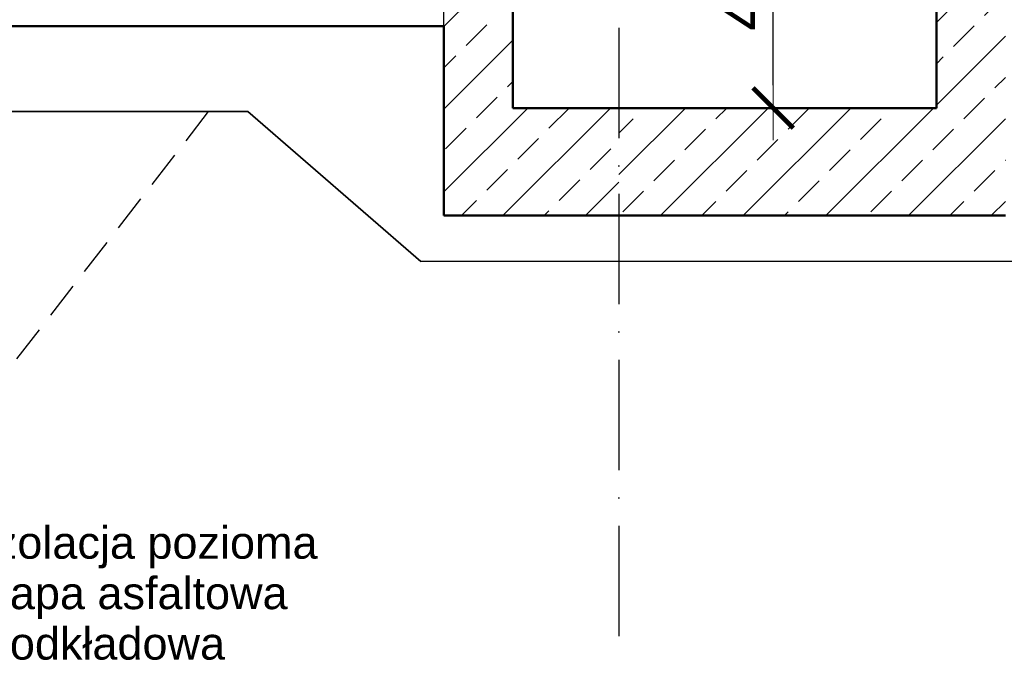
# Model space of a CAD drawing. Extents: x 5703 to 11842, y -4896 to -230.
# Tile 14 of 28: x 8545 to 8759, y -4790 to -4649. Entities that reach past the tile are written whole.
import ezdxf

# ---------------------------------------------------------------- set-up
doc = ezdxf.new("R2010")
doc.units = 0
doc.header["$LTSCALE"] = 2
doc.linetypes.add('ACAD_ISO10W100', pattern=[18, 12, -3, 0, -3])
doc.linetypes.add('JIS_02_2.0', pattern=[3, 2, -1])
for name, color, linetype in [('2D- Siatka Modularna', 81, 'ACAD_ISO10W100'), ('_opis', 7, 'Continuous'), ('Budowlane - Opisy', 7, 'Continuous'), ('Budowlane - Wylewka betonowa', 7, 'Continuous'), ('Konstrukcja - Sciany Studni', 7, 'Continuous'), ('wypelnienia kryjace', 250, 'Continuous')]:
    doc.layers.add(name, color=color, linetype=linetype)
for name, color, linetype, lineweight in [('a___przekrojowa___0.5', 7, 'Continuous', 50), ('a___widokowa_0.25', 7, 'Continuous', 25), ('a___wymiary', 7, 'Continuous', 18)]:
    doc.layers.add(name, color=color, linetype=linetype, lineweight=lineweight)
doc.styles.add('GENERATED_STYLE_2', font='ARIAL.TTF')
doc.styles.get("Standard").update_dxf_attribs({"font": 'arial.ttf'})
doc.dimstyles.new('1_50', dxfattribs={"dimtxt": 10, "dimasz": 5, "dimexe": 1.25, "dimexo": 0.625, "dimgap": 1.5, "dimtad": 1, "dimdec": 3, "dimrnd": 0.5, "dimdsep": 46, "dimtxsty": 'Standard', "dimblk": 'znacznik', "dimcen": 1.5, "dimse1": 1, "dimse2": 1, "dimclrd": 256, "dimclrt": 256, "dimazin": 0, "dimtfac": 1, "dimtdec": 3, "dimtmove": 0, "dimatfit": 3, "dimldrblk": 'znacznik', "dimfxl": 1, "dimarcsym": 0})
doc.dimstyles.new('GENERATED_STYLE__61', dxfattribs={"dimtxt": 0.18, "dimasz": 4.56, "dimexe": 0.18, "dimexo": 0.0625, "dimgap": 0.09, "dimtad": 0, "dimtih": 1, "dimtoh": 1, "dimdec": 4, "dimzin": 0, "dimdsep": 46, "dimtxsty": 'Standard', "dimcen": 0.09, "dimadec": 0, "dimazin": 0, "dimtfac": 1, "dimtdec": 4, "dimtmove": 0, "dimatfit": 3, "dimldrblk": 'ARROWHEAD_3', "dimfxl": 1, "dimtolj": 1, "dimtzin": 0, "dimarcsym": 0})

# ---------------------------------------------------------------- blocks, each defined once
blk = doc.blocks.new('ARROWHEAD_3')
at = {"linetype": 'Continuous'}
blk.add_line((0, 0), (-1, 0), dxfattribs=at)
at = {"linetype": 'Continuous', "flags": 128}
blk.add_lwpolyline([(-1, 0.2679), (0, 0), (-1, -0.2679)], dxfattribs=at)
blk = doc.blocks.new('znacznik')
at = {"layer": 'a___wymiary'}
for p, q in [((0, 1.394), (0, -1.394)), ((1.394, 0), (-1.394, 0))]:
    blk.add_line(p, q, dxfattribs=at)
at = {"layer": 'a___wymiary', "const_width": 0.2}
blk.add_lwpolyline([(0.876, 0.876), (-0.876, -0.876)], dxfattribs=at)
blk = doc.blocks.new('*D5359')
at = {"layer": 'a___wymiary', "lineweight": -2}
blk.add_line((8709.11, -4663.22), (8709.11, -4624.11), dxfattribs=at)
at = {"layer": 'Defpoints', "color": 0}
for p in [(8709.11, -4619.11), (8713.03, -4619.11), (8713.03, -4668.22)]:
    blk.add_point(p, dxfattribs=at)
at = {"layer": 'a___wymiary', "lineweight": -2, "xscale": 5, "yscale": 5, "zscale": 5}
for p, rotation in [((8709.11, -4619.11), 90), ((8709.11, -4668.22), 270)]:
    blk.add_blockref('znacznik', p, dxfattribs=dict(at, rotation=rotation))
at = {"layer": 'a___wymiary', "insert": (8702.51, -4643.66), "char_height": 10, "attachment_point": 5, "rotation": 90}
blk.add_mtext('49', dxfattribs=at)

msp = doc.modelspace()

# ---------------------------------------------------------------- hatches: boundary and pattern name
at = {"layer": '_opis', "transparency": 33554687}
h = msp.add_hatch(dxfattribs=at)
h.set_pattern_fill('ANSI33-METRIC', color=256, scale=2)
h.set_pattern_definition([(45, (6314.639, -6109.682), (-8.980256, 8.980256), []), (45, (6323.62, -6109.682), (-8.980256, 8.980256), [6.35, -3.175])])
h.paths.add_polyline_path([(8675.5813, -4691.5996), (8759.5628, -4691.5996), (8759.5628, -4644.3996), (8759.5628, -4644.3996), (8759.5628, -4644.2996), (8759.5628, -4644.2996), (8759.5628, -4634.1996), (8744.5628, -4633.9996), (8744.5628, -4668.2196), (8675.5813, -4668.2196)])

# ---------------------------------------------------------------- linework, layer by layer
at = {"layer": '2D- Siatka Modularna'}
msp.add_line((8675.5813, -3964.8569), (8675.5813, -4784.4517), dxfattribs=at)
msp.add_line((8675.5813, -3964.8569), (8675.5813, -4784.4517), dxfattribs=at)
at = {"layer": '_opis', "linetype": 'Continuous', "transparency": 33554687}
for p, q in [((8637.5628, -4650.5114), (8649.0963, -4638.9778)), ((8642.4308, -4654.6236), (8646.9209, -4650.1335)), ((8637.5628, -4668.4718), (8652.5628, -4653.4718)), ((8637.5628, -4659.4916), (8640.1857, -4656.8687)), ((8651.411, -4663.6039), (8652.5628, -4662.4521)), ((8644.6758, -4670.3391), (8649.1659, -4665.8489)), ((8637.5628, -4686.4323), (8655.7755, -4668.2196)), ((8650.356, -4691.5996), (8673.736, -4668.2196)), ((8660.3913, -4672.5841), (8664.7558, -4668.2196)), ((8637.9406, -4677.0743), (8642.4308, -4672.5841)), ((8653.6561, -4679.3193), (8658.1462, -4674.8292)), ((8669.3715, -4681.5644), (8673.8616, -4677.0743)), ((8646.9209, -4686.0545), (8651.411, -4681.5644)), ((8662.6363, -4688.2996), (8667.1265, -4683.8094)), ((8668.3165, -4691.5996), (8675.5813, -4684.3348)), ((8641.3758, -4691.5996), (8644.6758, -4688.2996)), ((8659.3363, -4691.5996), (8660.3913, -4690.5446))]:
    msp.add_line(p, q, dxfattribs=at)
at = {"layer": 'a___przekrojowa___0.5'}
for p, q in [((8652.5628, -4668.2196), (8652.5628, -4633.9996)), ((8744.5628, -4668.2196), (8744.5628, -4633.9996)), ((8409.8778, -4650.3996), (8637.5628, -4650.3996)), ((8637.5628, -4650.3996), (8637.5628, -4691.5996)), ((8669.7799, -4668.2196), (8652.5628, -4668.2196)), ((8744.5628, -4668.2196), (8669.7799, -4668.2196)), ((8637.5628, -4691.5996), (8759.5628, -4691.5996))]:
    msp.add_line(p, q, dxfattribs=at)
at = {"layer": 'a___widokowa_0.25', "linetype": 'JIS_02_2.0', "ltscale": 2}
msp.add_line((8586.3722, -4668.9996), (8519.2789, -4755.5996), dxfattribs=at)
at = {"layer": 'a___widokowa_0.25'}
for p, q in [((8594.9628, -4668.9996), (8586.3722, -4668.9996)), ((8594.9628, -4668.9996), (8632.5628, -4701.5996)), ((8764.5628, -4701.5996), (8632.5628, -4701.5996))]:
    msp.add_line(p, q, dxfattribs=at)
at = {"layer": 'Budowlane - Wylewka betonowa'}
msp.add_line((8744.5628, -4691.5996), (8652.5628, -4691.5996), dxfattribs=at)
at = {"layer": 'Konstrukcja - Sciany Studni'}
for p, q in [((8637.5628, -4691.5996), (8637.5628, -4638.9778)), ((8652.5628, -4691.5996), (8637.5628, -4691.5996)), ((8759.5628, -4691.5996), (8744.5628, -4691.5996))]:
    msp.add_line(p, q, dxfattribs=at)
at = {"layer": 'wypelnienia kryjace'}
for p, q in [((8594.9628, -4668.9996), (8413.0628, -4668.9996)), ((8413.0628, -4668.9996), (8594.9628, -4668.9996)), ((8632.5628, -4701.5996), (8594.9628, -4668.9996))]:
    msp.add_line(p, q, dxfattribs=at)

# ---------------------------------------------------------------- texts
at = {"layer": 'Budowlane - Opisy', "insert": (8537.8248, -4774.7092), "char_height": 7.000002, "width": 81.851361, "attachment_point": 4, "line_spacing_factor": 0.93983, "style": 'GENERATED_STYLE_2'}
msp.add_mtext('izolacja pozioma\\Ppapa asfaltowa podkładowa', dxfattribs=at)

# ---------------------------------------------------------------- dimensions: what is measured, and where the dimension line sits
at = {"layer": 'a___wymiary'}
dim = msp.add_linear_dim(base=(8709.1118, -4619.1096), p1=(8713.0309, -4668.2196), p2=(8713.0309, -4619.1096), angle=90, dimstyle='1_50', dxfattribs=at)
dim.commit()
dim.dimension.update_dxf_attribs({"geometry": '*D5359', "text_midpoint": (8702.5068, -4643.6646)})

# ---------------------------------------------------------------- leaders
at = {"layer": 'Budowlane - Opisy', "annotation_type": 0, "has_hookline": 1, "hookline_direction": 0, "text_width": 71.155}
msp.add_leader([(8452.8776, -4747.402), (8523.2272, -4774.5092), (8537.7348, -4774.7092)], dimstyle='GENERATED_STYLE__61', override={"dimasz": 10}, dxfattribs=at)

doc.saveas('drawing.dxf')
